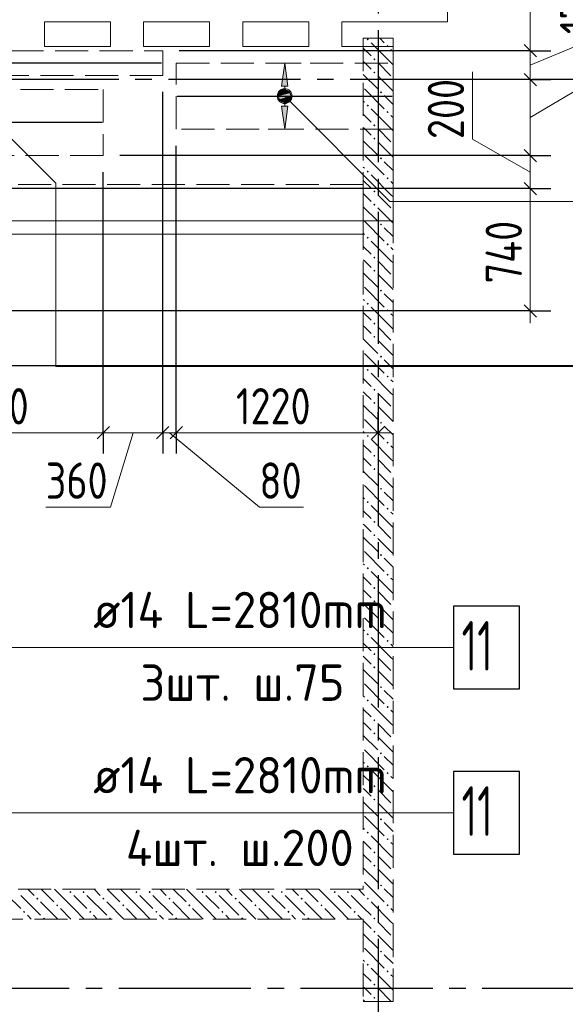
# Model space of a CAD drawing. Header units: millimetres. Extents: x 0 to 43617, y 0 to 29700.
# Tile 6 of 16: x 11860 to 15162, y 17854 to 23812. Entities that reach past the tile are written whole.
import ezdxf

# ---------------------------------------------------------------- set-up
doc = ezdxf.new("R2010")
doc.units = ezdxf.units.MM
doc.linetypes.add('______2', pattern=[270, 200, -70])
doc.linetypes.add('______5', pattern=[1100, 800, -100, 100, -100])
for name, color, linetype, lineweight in [('Standard', 7, 'Continuous', 25), ('ДОП Верх по Х', 7, 'Continuous', 25), ('ЖБ Балка Вышележаща', 7, 'Continuous', 35), ('ЖБ Балка Нижележащая', 7, 'Continuous', 35), ('ЖБ Перекрытие верхний уровень', 7, 'Continuous', 35), ('ЖБ Стена верхний уровень', 7, 'Continuous', 35), ('Оси', 40, '______5', 18), ('Позиционная метка номер позиции', 7, 'Continuous', 13), ('Примечания', 7, 'Continuous', 25)]:
    doc.layers.add(name, color=color, linetype=linetype, lineweight=lineweight)
doc.styles.add('GOST 2.304-81', font='txt')
doc.styles.add('ISOCPEUR', font='txt')

msp = doc.modelspace()

# ---------------------------------------------------------------- hatches: boundary and pattern name
at = {"layer": 'ДОП Верх по Х', "linetype": 'Continuous', "lineweight": 13, "transparency": 33554687}
for points in [[(13484, 23410), (13464, 23550), (13444, 23410)], [(13426.5, 23350), (13501.5, 23350), (13496.2, 23368.7)], [(13426.5, 23350), (13496.2, 23368.7), (13431.7, 23368.7)], [(13431.7, 23368.7), (13496.2, 23368.7), (13482.7, 23382.2)], [(13431.7, 23368.7), (13482.7, 23382.2), (13445.2, 23382.2)], [(13445.2, 23382.2), (13482.7, 23382.2), (13464, 23387.5)], [(13431.7, 23331.2), (13501.5, 23350), (13426.5, 23350)], [(13431.7, 23331.2), (13496.2, 23331.2), (13501.5, 23350)], [(13445.2, 23317.7), (13496.2, 23331.2), (13431.7, 23331.2)], [(13445.2, 23317.7), (13482.7, 23317.7), (13496.2, 23331.2)], [(13482.7, 23317.7), (13445.2, 23317.7), (13464, 23312.5)]]:
    msp.add_hatch(color=7, dxfattribs=at).paths.add_polyline_path(points)
msp.add_hatch(color=7, dxfattribs=at).paths.add_polyline_path([(13484, 23290), (13464, 23150), (13444, 23290)], flags=16)
at = {"layer": 'ЖБ Стена верхний уровень', "linetype": 'Continuous', "lineweight": 18, "transparency": 33554687}
for points in [[(13960.4, 23693.1), (13966.9, 23699.6), (13973.5, 23693.1), (13966.9, 23686.6)], [(14080.5, 23653.1), (14087, 23659.6), (14093.5, 23653.1), (14087, 23646.6)], [(14000.5, 23573.1), (14007, 23579.6), (14013.4, 23573.1), (14007, 23566.6)], [(14000.5, 23493.1), (14007, 23499.6), (14013.4, 23493.1), (14007, 23486.6)], [(14040.4, 23373.1), (14046.9, 23379.6), (14053.5, 23373.1), (14046.9, 23366.6)], [(13960.4, 23293.1), (13966.9, 23299.6), (13973.5, 23293.1), (13966.9, 23286.6)], [(14080.5, 23253.1), (14087, 23259.6), (14093.5, 23253.1), (14087, 23246.6)], [(14000.5, 23173.1), (14007, 23179.6), (14013.4, 23173.1), (14007, 23166.6)], [(14000.5, 23093.1), (14007, 23099.6), (14013.4, 23093.1), (14007, 23086.6)], [(14040.4, 22973.1), (14046.9, 22979.6), (14053.5, 22973.1), (14046.9, 22966.6)], [(13960.4, 22893.1), (13966.9, 22899.6), (13973.5, 22893.1), (13966.9, 22886.6)], [(14080.5, 22853.1), (14087, 22859.6), (14093.5, 22853.1), (14087, 22846.6)], [(14000.5, 22773.1), (14007, 22779.6), (14013.4, 22773.1), (14007, 22766.6)], [(14000.5, 22693.1), (14007, 22699.6), (14013.4, 22693.1), (14007, 22686.6)], [(14040.4, 22573.1), (14046.9, 22579.6), (14053.5, 22573.1), (14046.9, 22566.6)], [(13960.4, 22493.1), (13966.9, 22499.6), (13973.5, 22493.1), (13966.9, 22486.6)], [(14080.5, 22453.1), (14087, 22459.6), (14093.5, 22453.1), (14087, 22446.6)], [(14000.5, 22373.1), (14007, 22379.6), (14013.4, 22373.1), (14007, 22366.6)], [(14000.5, 22293.1), (14007, 22299.6), (14013.4, 22293.1), (14007, 22286.6)], [(14040.4, 22173.1), (14046.9, 22179.6), (14053.5, 22173.1), (14046.9, 22166.6)], [(13960.4, 22093.1), (13966.9, 22099.6), (13973.5, 22093.1), (13966.9, 22086.6)], [(14080.5, 22053.1), (14087, 22059.6), (14093.5, 22053.1), (14087, 22046.6)], [(14000.5, 21973.1), (14007, 21979.6), (14013.4, 21973.1), (14007, 21966.6)], [(14000.5, 21893.1), (14007, 21899.6), (14013.4, 21893.1), (14007, 21886.6)], [(14040.4, 21773.1), (14046.9, 21779.6), (14053.5, 21773.1), (14046.9, 21766.6)], [(13960.4, 21693.1), (13966.9, 21699.6), (13973.5, 21693.1), (13966.9, 21686.6)], [(14080.5, 21653.1), (14087, 21659.6), (14093.5, 21653.1), (14087, 21646.6)], [(14000.5, 21573.1), (14007, 21579.6), (14013.4, 21573.1), (14007, 21566.6)], [(14000.5, 21493.1), (14007, 21499.6), (14013.4, 21493.1), (14007, 21486.6)], [(14040.4, 21373.1), (14046.9, 21379.6), (14053.5, 21373.1), (14046.9, 21366.6)], [(13960.4, 21293.1), (13966.9, 21299.6), (13973.5, 21293.1), (13966.9, 21286.6)], [(14080.5, 21253.1), (14087, 21259.6), (14093.5, 21253.1), (14087, 21246.6)], [(14000.5, 21173.1), (14007, 21179.6), (14013.4, 21173.1), (14007, 21166.6)], [(14000.5, 21093.1), (14007, 21099.6), (14013.4, 21093.1), (14007, 21086.6)], [(14040.4, 20973.1), (14046.9, 20979.6), (14053.5, 20973.1), (14046.9, 20966.6)], [(13960.4, 20893.1), (13966.9, 20899.6), (13973.5, 20893.1), (13966.9, 20886.6)], [(14080.5, 20853.1), (14087, 20859.6), (14093.5, 20853.1), (14087, 20846.6)], [(14000.5, 20773.1), (14007, 20779.6), (14013.4, 20773.1), (14007, 20766.6)], [(14000.5, 20693.1), (14007, 20699.6), (14013.4, 20693.1), (14007, 20686.6)], [(14040.4, 20573.1), (14046.9, 20579.6), (14053.5, 20573.1), (14046.9, 20566.6)], [(13960.4, 20493.1), (13966.9, 20499.6), (13973.5, 20493.1), (13966.9, 20486.6)], [(14080.5, 20453.1), (14087, 20459.6), (14093.5, 20453.1), (14087, 20446.6)], [(14000.5, 20373.1), (14007, 20379.6), (14013.4, 20373.1), (14007, 20366.6)], [(14000.5, 20293.1), (14007, 20299.6), (14013.4, 20293.1), (14007, 20286.6)], [(14040.4, 20173.1), (14046.9, 20179.6), (14053.5, 20173.1), (14046.9, 20166.6)], [(13960.4, 20093.1), (13966.9, 20099.6), (13973.5, 20093.1), (13966.9, 20086.6)], [(14080.5, 20053.1), (14087, 20059.6), (14093.5, 20053.1), (14087, 20046.6)], [(14000.5, 19973.1), (14007, 19979.6), (14013.4, 19973.1), (14007, 19966.6)], [(14000.5, 19893.1), (14007, 19899.6), (14013.4, 19893.1), (14007, 19886.6)], [(14040.4, 19773.1), (14046.9, 19779.6), (14053.5, 19773.1), (14046.9, 19766.6)], [(13960.4, 19693.1), (13966.9, 19699.6), (13973.5, 19693.1), (13966.9, 19686.6)], [(14080.5, 19653.1), (14087, 19659.6), (14093.5, 19653.1), (14087, 19646.6)], [(14000.5, 19573.1), (14007, 19579.6), (14013.4, 19573.1), (14007, 19566.6)], [(14000.5, 19493.1), (14007, 19499.6), (14013.4, 19493.1), (14007, 19486.6)], [(14040.4, 19373.1), (14046.9, 19379.6), (14053.5, 19373.1), (14046.9, 19366.6)], [(13960.4, 19293.1), (13966.9, 19299.6), (13973.5, 19293.1), (13966.9, 19286.6)], [(14080.5, 19253.1), (14087, 19259.6), (14093.5, 19253.1), (14087, 19246.6)], [(14000.5, 19173.1), (14007, 19179.6), (14013.4, 19173.1), (14007, 19166.6)], [(14000.5, 19093.1), (14007, 19099.6), (14013.4, 19093.1), (14007, 19086.6)], [(14040.4, 18973.1), (14046.9, 18979.6), (14053.5, 18973.1), (14046.9, 18966.6)], [(13960.4, 18893.1), (13966.9, 18899.6), (13973.5, 18893.1), (13966.9, 18886.6)], [(14080.5, 18853.1), (14087, 18859.6), (14093.5, 18853.1), (14087, 18846.6)], [(14000.5, 18773.1), (14007, 18779.6), (14013.4, 18773.1), (14007, 18766.6)], [(14000.5, 18693.1), (14007, 18699.6), (14013.4, 18693.1), (14007, 18686.6)], [(12160.4, 18533.1), (12166.9, 18539.6), (12173.5, 18533.1), (12166.9, 18526.6)], [(12240.4, 18533.1), (12246.9, 18539.6), (12253.5, 18533.1), (12246.9, 18526.6)], [(12560.4, 18533.1), (12566.9, 18539.6), (12573.5, 18533.1), (12566.9, 18526.6)], [(12640.4, 18533.1), (12646.9, 18539.6), (12653.5, 18533.1), (12646.9, 18526.6)], [(12960.4, 18533.1), (12966.9, 18539.6), (12973.5, 18533.1), (12966.9, 18526.6)], [(13040.4, 18533.1), (13046.9, 18539.6), (13053.5, 18533.1), (13046.9, 18526.6)], [(13360.4, 18533.1), (13366.9, 18539.6), (13373.5, 18533.1), (13366.9, 18526.6)], [(13440.4, 18533.1), (13446.9, 18539.6), (13453.5, 18533.1), (13446.9, 18526.6)], [(13760.4, 18533.1), (13766.9, 18539.6), (13773.5, 18533.1), (13766.9, 18526.6)], [(13840.4, 18533.1), (13846.9, 18539.6), (13853.5, 18533.1), (13846.9, 18526.6)], [(14040.4, 18573.1), (14046.9, 18579.6), (14053.5, 18573.1), (14046.9, 18566.6)], [(11960.4, 18493.1), (11966.9, 18499.6), (11973.5, 18493.1), (11966.9, 18486.6)], [(12360.4, 18493.1), (12366.9, 18499.6), (12373.5, 18493.1), (12366.9, 18486.6)], [(12760.4, 18493.1), (12766.9, 18499.6), (12773.5, 18493.1), (12766.9, 18486.6)], [(13160.4, 18493.1), (13166.9, 18499.6), (13173.5, 18493.1), (13166.9, 18486.6)], [(13560.4, 18493.1), (13566.9, 18499.6), (13573.5, 18493.1), (13566.9, 18486.6)], [(13960.4, 18493.1), (13966.9, 18499.6), (13973.5, 18493.1), (13966.9, 18486.6)], [(11880.5, 18413.1), (11887, 18419.6), (11893.5, 18413.1), (11887, 18406.6)], [(12080.5, 18453.1), (12087, 18459.6), (12093.5, 18453.1), (12087, 18446.6)], [(12280.5, 18413.1), (12287, 18419.6), (12293.5, 18413.1), (12287, 18406.6)], [(12480.5, 18453.1), (12487, 18459.6), (12493.5, 18453.1), (12487, 18446.6)], [(12680.5, 18413.1), (12687, 18419.6), (12693.5, 18413.1), (12687, 18406.6)], [(12880.5, 18453.1), (12887, 18459.6), (12893.5, 18453.1), (12887, 18446.6)], [(13080.5, 18413.1), (13087, 18419.6), (13093.5, 18413.1), (13087, 18406.6)], [(13280.5, 18453.1), (13287, 18459.6), (13293.5, 18453.1), (13287, 18446.6)], [(13480.5, 18413.1), (13487, 18419.6), (13493.5, 18413.1), (13487, 18406.6)], [(13680.5, 18453.1), (13687, 18459.6), (13693.5, 18453.1), (13687, 18446.6)], [(13880.5, 18413.1), (13887, 18419.6), (13893.5, 18413.1), (13887, 18406.6)], [(14080.5, 18453.1), (14087, 18459.6), (14093.5, 18453.1), (14087, 18446.6)], [(12000.5, 18373.1), (12007, 18379.6), (12013.4, 18373.1), (12010.3, 18370), (12003.6, 18370)], [(12400.5, 18373.1), (12407, 18379.6), (12413.4, 18373.1), (12410.3, 18370), (12403.6, 18370)], [(12800.5, 18373.1), (12807, 18379.6), (12813.4, 18373.1), (12810.3, 18370), (12803.6, 18370)], [(13200.5, 18373.1), (13207, 18379.6), (13213.4, 18373.1), (13210.3, 18370), (13203.6, 18370)], [(13600.5, 18373.1), (13607, 18379.6), (13613.4, 18373.1), (13610.3, 18370), (13603.6, 18370)], [(14000.5, 18373.1), (14007, 18379.6), (14013.4, 18373.1), (14007, 18366.6)], [(14000.5, 18293.1), (14007, 18299.6), (14013.4, 18293.1), (14007, 18286.6)], [(14040.4, 18173.1), (14046.9, 18179.6), (14053.5, 18173.1), (14046.9, 18166.6)], [(13960.4, 18093.1), (13966.9, 18099.6), (13973.5, 18093.1), (13966.9, 18086.6)], [(14080.5, 18053.1), (14087, 18059.6), (14093.5, 18053.1), (14087, 18046.6)], [(14000.5, 17973.1), (14007, 17979.6), (14013.4, 17973.1), (14007, 17966.6)], [(14000.5, 17893.1), (14007, 17899.6), (14013.4, 17893.1), (14007, 17886.6)]]:
    msp.add_hatch(color=7, dxfattribs=at).paths.add_polyline_path(points, flags=16)
at = {"layer": 'Позиционная метка номер позиции', "linetype": 'Continuous', "lineweight": 13, "transparency": 33554687}
for points in [[(13420.7, 23361.5), (13452.5, 23393.3), (13432.2, 23381.8)], [(13452.5, 23393.3), (13420.7, 23361.5), (13420.7, 23338.5)], [(13452.5, 23393.3), (13420.7, 23338.5), (13475.5, 23393.3)], [(13475.5, 23393.3), (13420.7, 23338.5), (13432.2, 23318.2)], [(13475.5, 23393.3), (13432.2, 23318.2), (13495.8, 23381.8)], [(13495.8, 23381.8), (13432.2, 23318.2), (13452.5, 23306.7)], [(13495.8, 23381.8), (13452.5, 23306.7), (13507.3, 23361.5)], [(13507.3, 23361.5), (13452.5, 23306.7), (13475.5, 23306.7)], [(13507.3, 23361.5), (13475.5, 23306.7), (13507.3, 23338.5)], [(13507.3, 23338.5), (13475.5, 23306.7), (13495.8, 23318.2)]]:
    msp.add_hatch(color=7, dxfattribs=at).paths.add_polyline_path(points)

# ---------------------------------------------------------------- linework, layer by layer
at = {"layer": 'Standard', "color": 7, "linetype": 'Continuous', "lineweight": 13, "transparency": 33554687}
for p, q in [((14950, 23625), (14950, 24650)), ((14950, 23220), (15800, 23725)), ((14950, 23537.5), (15400, 23725)), ((14950, 23450), (14950, 23625)), ((14600, 23090), (14600, 23496.6)), ((14950, 22990), (14950, 23450)), ((14950, 22890), (14600, 23090)), ((14950, 22790), (14950, 22990)), ((14950, 22050), (14950, 21975)), ((12366.3, 21313), (11054.3, 21313)), ((12546.2, 21313), (12408.9, 20863)), ((12767, 21313), (13311.4, 20863)), ((14030, 21313), (14105, 21313)), ((12408.9, 20863), (12017.9, 20863)), ((13311.4, 20863), (13577.3, 20863))]:
    msp.add_line(p, q, dxfattribs=at)
at = {"layer": 'Standard', "color": 7, "linetype": 'Continuous', "lineweight": 25, "transparency": 33554687}
for p, q in [((14987.5, 23587.5), (14912.5, 23662.5)), ((14987.5, 23412.5), (14912.5, 23487.5)), ((14987.5, 22952.5), (14912.5, 23027.5)), ((14987.5, 22752.5), (14912.5, 22827.5)), ((14987.5, 22012.5), (14912.5, 22087.5)), ((12403.8, 21350.5), (12328.8, 21275.5)), ((12763.5, 21350.5), (12688.5, 21275.5)), ((12845.5, 21350.5), (12770.5, 21275.5)), ((14067.5, 21350.5), (13992.5, 21275.5))]:
    msp.add_line(p, q, dxfattribs=at)
at = {"layer": 'Standard', "color": 251, "linetype": 'Continuous', "lineweight": -3, "true_color": 0x656565, "transparency": 33554687}
for p, q in [((14950, 23625), (14825, 23625)), ((14950, 23625), (15075, 23625)), ((14950, 23450), (14825, 23450)), ((14950, 23450), (15075, 23450)), ((14950, 22990), (14825, 22990)), ((14950, 22990), (15075, 22990)), ((14950, 22790), (14825, 22790)), ((14950, 22790), (15075, 22790)), ((14950, 22050), (10946, 22050)), ((14950, 22050), (14825, 22050)), ((14950, 22050), (15075, 22050)), ((12366.3, 21313), (12366.3, 21438)), ((12726, 21313), (12726, 21438)), ((12808, 21313), (12808, 21438)), ((14030, 21313), (14030, 21438)), ((12366.3, 21313), (12366.3, 21188)), ((12726, 21313), (12726, 21188)), ((12808, 21313), (12808, 21188)), ((14030, 21313), (14030, 21188)), ((14030, 21313), (14030, 21313))]:
    msp.add_line(p, q, dxfattribs=at)
at = {"layer": 'Standard', "color": 254, "linetype": 'Continuous', "lineweight": 25, "true_color": 0xc4c4ff, "transparency": 33554687}
msp.add_lwpolyline([(5701, 21719), (35254, 21719), (35254, 25231), (5701, 25231), (5701, 21719)], dxfattribs=at)
at = {"layer": 'Standard', "color": 251, "linetype": 'Continuous', "lineweight": -3, "true_color": 0x656565, "transparency": 33554687}
for points in [[(14950, 23625), (14933, 23625), (14933, 23625), (14766, 23625), (14766, 23625), (14684.9, 23625), (14684.9, 23625), (12826, 23625)], [(14950, 23450), (14933, 23450), (14933, 23450), (14786.3, 23450), (14786.3, 23450), (14715, 23450), (14715, 23450), (14639.1, 23450)], [(12726, 21313), (12726, 21330), (12726, 21330), (12726, 21330), (12726, 21330), (12726, 21330), (12726, 21330), (12726, 21330), (12726, 21330), (12726, 21330), (12726, 21330), (12726, 23375)], [(12808, 21313), (12808, 21330), (12808, 21330), (12808, 21330), (12808, 21330), (12808, 21330), (12808, 21330), (12808, 21330), (12808, 21330), (12808, 21330), (12808, 21330), (12808, 23050)], [(14950, 22990), (14933, 22990), (14933, 22990), (14839.6, 22990), (14839.6, 22990), (14794.2, 22990), (14794.2, 22990), (14609.8, 22990), (14609.8, 22990), (12466.3, 22990)], [(12366.3, 21313), (12366.3, 21330), (12366.3, 21330), (12366.3, 21330), (12366.3, 21330), (12366.3, 21330), (12366.3, 21330), (12366.3, 21330), (12366.3, 21330), (12366.3, 21330), (12366.3, 21330), (12366.3, 22890)], [(14950, 22790), (14933, 22790), (14933, 22790), (14862.7, 22790), (14862.7, 22790), (14828.6, 22790), (14828.6, 22790), (14690, 22790), (14690, 22790), (10004.3, 22790)]]:
    msp.add_lwpolyline(points, dxfattribs=at)
at = {"layer": 'Standard', "color": 7, "linetype": 'Continuous', "lineweight": 13, "transparency": 33554687}
for points in [[(14950, 22050), (14950, 22117.6), (14950, 22117.6), (14950, 22175.9), (14950, 22175.9), (14950, 22237.4), (14950, 22237.4), (14950, 22790)], [(12726, 21313), (12589.6, 21313), (12589.6, 21313), (12459.8, 21313), (12459.8, 21313), (12416.2, 21313), (12416.2, 21313), (12366.3, 21313)], [(12808, 21313), (12736.9, 21313), (12736.9, 21313), (12726, 21313)], [(14030, 21313), (13071.1, 21313), (13071.1, 21313), (12959, 21313), (12959, 21313), (12879, 21313), (12879, 21313), (12808, 21313)]]:
    msp.add_lwpolyline(points, dxfattribs=at)
at = {"layer": 'ДОП Верх по Х', "color": 7, "linetype": 'Continuous', "lineweight": 25, "transparency": 33554687}
for p, q in [((12719, 23550), (9921, 23550)), ((12814, 23350), (14114, 23350)), ((12360.3, 23190), (11060.3, 23190))]:
    msp.add_line(p, q, dxfattribs=at)
at = {"layer": 'ДОП Верх по Х', "color": 251, "linetype": 'Continuous', "lineweight": 13, "true_color": 0x494949, "transparency": 33554687}
for p, q in [((13464, 23550), (13364, 23550)), ((13464, 23550), (13444, 23410)), ((13484, 23410), (13464, 23550)), ((13464, 23550), (13564, 23550)), ((13464, 23550), (13464, 23550)), ((13444, 23410), (13484, 23410)), ((13464, 23380), (13464, 23410)), ((13426.5, 23350), (13426.5, 23350)), ((13464, 23290), (13464, 23320)), ((13501.5, 23350), (13501.5, 23350)), ((13464, 23150), (13444, 23290)), ((13444, 23290), (13484, 23290)), ((13484, 23290), (13464, 23150)), ((13464, 23150), (13364, 23150)), ((13464, 23150), (13564, 23150)), ((13464, 23150), (13464, 23150))]:
    msp.add_line(p, q, dxfattribs=at)
at = {"layer": 'ДОП Верх по Х', "color": 7, "linetype": 'Continuous', "lineweight": 13, "transparency": 33554687}
for p, q in [((12285, 20013), (14349, 20013)), ((12285, 19013), (14349, 19013))]:
    msp.add_line(p, q, dxfattribs=at)
at = {"layer": 'ДОП Верх по Х', "color": 7, "linetype": 'Continuous', "lineweight": 25, "transparency": 33554687}
for points in [[(14485, 19763), (14885, 19763), (14885, 20263), (14485, 20263), (14485, 19763)], [(14485, 18763), (14885, 18763), (14885, 19263), (14485, 19263), (14485, 18763)]]:
    msp.add_lwpolyline(points, dxfattribs=at)
at = {"layer": 'ДОП Верх по Х', "color": 251, "linetype": 'Continuous', "lineweight": 13, "true_color": 0x494949, "transparency": 33554687}
msp.add_circle((13464, 23350), 37.5, dxfattribs=at)
at = {"layer": 'ЖБ Балка Вышележаща', "color": 7, "linetype": 'Continuous', "lineweight": 18, "transparency": 33554687}
for p, q in [((13940, 22515), (13940, 22595)), ((11410, 22515), (13940, 22515))]:
    msp.add_line(p, q, dxfattribs=at)
at = {"layer": 'ЖБ Балка Нижележащая', "color": 251, "linetype": '______2', "lineweight": 18, "true_color": 0x656565, "transparency": 33554687}
for p, q in [((13940, 22815), (11410, 22815)), ((13940, 22595), (13940, 22815))]:
    msp.add_line(p, q, dxfattribs=at)
at = {"layer": 'ЖБ Перекрытие верхний уровень', "color": 7, "linetype": 'Continuous', "lineweight": 18, "transparency": 33554687}
for p, q in [((14450, 23800), (14450, 25400)), ((12010, 23650), (12010, 23800)), ((12010, 23800), (12410, 23800)), ((12410, 23800), (12410, 23650)), ((12610, 23650), (12610, 23800)), ((12610, 23800), (13010, 23800)), ((13010, 23800), (13010, 23650)), ((13210, 23650), (13210, 23800)), ((13210, 23800), (13610, 23800)), ((13610, 23800), (13610, 23650)), ((13810, 23650), (13810, 23800)), ((13810, 23800), (14450, 23800)), ((12410, 23650), (12010, 23650)), ((13010, 23650), (12610, 23650)), ((13610, 23650), (13210, 23650)), ((14120, 23650), (13810, 23650)), ((14120, 22595), (14120, 23650)), ((11410, 22595), (14120, 22595))]:
    msp.add_line(p, q, dxfattribs=at)
at = {"layer": 'ЖБ Стена верхний уровень', "color": 251, "linetype": '______2', "lineweight": 13, "true_color": 0x656565, "transparency": 33554687}
for p, q in [((13940, 23700), (13940, 18550)), ((14120, 23700), (13940, 23700)), ((14120, 17870), (14120, 23700)), ((13940, 18550), (11410, 18550)), ((11410, 18370), (13940, 18370)), ((13940, 18370), (13940, 17870)), ((13940, 17870), (14120, 17870))]:
    msp.add_line(p, q, dxfattribs=at)
at = {"layer": 'ЖБ Стена верхний уровень', "color": 9, "linetype": 'Continuous', "lineweight": 18, "true_color": 0xc7c7c7, "transparency": 33554687}
for p, q in [((14107, 23553.1), (13987, 23673.1)), ((14040.1, 23700), (14066.9, 23673.1)), ((13940, 23640.1), (13987, 23593.1)), ((14107, 23633.1), (14120, 23620.1)), ((13946.9, 23553.1), (13940, 23560.1)), ((13987, 23513.1), (13946.9, 23553.1)), ((14026.9, 23553.1), (14107, 23473.1)), ((14107, 23553.1), (14120, 23540.1)), ((13940, 23480.1), (14026.9, 23393.1)), ((14026.9, 23473.1), (14120, 23380.1)), ((13946.9, 23393.1), (14066.9, 23273.1)), ((13940, 23320.1), (13946.9, 23313.1)), ((14120, 23300.1), (14066.9, 23353.1)), ((13940, 23240.1), (13987, 23193.1)), ((14107, 23153.1), (13987, 23273.1)), ((14107, 23233.1), (14120, 23220.1)), ((13946.9, 23153.1), (13940, 23160.1)), ((13987, 23113.1), (13946.9, 23153.1)), ((14026.9, 23153.1), (14107, 23073.1)), ((14107, 23153.1), (14120, 23140.1)), ((13940, 23080.1), (14026.9, 22993.1)), ((14026.9, 23073.1), (14120, 22980.1)), ((13946.9, 22993.1), (14066.9, 22873.1)), ((14120, 22900.1), (14066.9, 22953.1)), ((13940, 22920.1), (13946.9, 22913.1)), ((13940, 22840.1), (13987, 22793.1)), ((14107, 22753.1), (13987, 22873.1)), ((14107, 22833.1), (14120, 22820.1)), ((13946.9, 22753.1), (13940, 22760.1)), ((13987, 22713.1), (13946.9, 22753.1)), ((14026.9, 22753.1), (14107, 22673.1)), ((14107, 22753.1), (14120, 22740.1)), ((13940, 22680.1), (14026.9, 22593.1)), ((14026.9, 22673.1), (14120, 22580.1)), ((13946.9, 22593.1), (14066.9, 22473.1)), ((14120, 22500.1), (14066.9, 22553.1)), ((13940, 22520.1), (13946.9, 22513.1)), ((14107, 22353.1), (13987, 22473.1)), ((13940, 22440.1), (13987, 22393.1)), ((14107, 22433.1), (14120, 22420.1)), ((13946.9, 22353.1), (13940, 22360.1)), ((13987, 22313.1), (13946.9, 22353.1)), ((14026.9, 22353.1), (14107, 22273.1)), ((14107, 22353.1), (14120, 22340.1)), ((13940, 22280.1), (14026.9, 22193.1)), ((14026.9, 22273.1), (14120, 22180.1)), ((13946.9, 22193.1), (14066.9, 22073.1)), ((13940, 22120.1), (13946.9, 22113.1)), ((14120, 22100.1), (14066.9, 22153.1)), ((14107, 21953.1), (13987, 22073.1)), ((13940, 22040.1), (13987, 21993.1)), ((14107, 22033.1), (14120, 22020.1)), ((13946.9, 21953.1), (13940, 21960.1)), ((13987, 21913.1), (13946.9, 21953.1)), ((14026.9, 21953.1), (14107, 21873.1)), ((14107, 21953.1), (14120, 21940.1)), ((13940, 21880.1), (14026.9, 21793.1)), ((14026.9, 21873.1), (14120, 21780.1)), ((13946.9, 21793.1), (14066.9, 21673.1)), ((14120, 21700.1), (14066.9, 21753.1)), ((13940, 21720.1), (13946.9, 21713.1)), ((13940, 21640.1), (13987, 21593.1)), ((14107, 21553.1), (13987, 21673.1)), ((14107, 21633.1), (14120, 21620.1)), ((13946.9, 21553.1), (13940, 21560.1)), ((13987, 21513.1), (13946.9, 21553.1)), ((14026.9, 21553.1), (14107, 21473.1)), ((14107, 21553.1), (14120, 21540.1)), ((13940, 21480.1), (14026.9, 21393.1)), ((14026.9, 21473.1), (14120, 21380.1)), ((13946.9, 21393.1), (14066.9, 21273.1)), ((14120, 21300.1), (14066.9, 21353.1)), ((13940, 21320.1), (13946.9, 21313.1)), ((14107, 21153.1), (13987, 21273.1)), ((13940, 21240.1), (13987, 21193.1)), ((14107, 21233.1), (14120, 21220.1)), ((13946.9, 21153.1), (13940, 21160.1)), ((13987, 21113.1), (13946.9, 21153.1)), ((14026.9, 21153.1), (14107, 21073.1)), ((14107, 21153.1), (14120, 21140.1)), ((13940, 21080.1), (14026.9, 20993.1)), ((14026.9, 21073.1), (14120, 20980.1)), ((13946.9, 20993.1), (14066.9, 20873.1)), ((13940, 20920.1), (13946.9, 20913.1)), ((14120, 20900.1), (14066.9, 20953.1)), ((14107, 20753.1), (13987, 20873.1)), ((13940, 20840.1), (13987, 20793.1)), ((14107, 20833.1), (14120, 20820.1)), ((13946.9, 20753.1), (13940, 20760.1)), ((13987, 20713.1), (13946.9, 20753.1)), ((14026.9, 20753.1), (14107, 20673.1)), ((14107, 20753.1), (14120, 20740.1)), ((13940, 20680.1), (14026.9, 20593.1)), ((14026.9, 20673.1), (14120, 20580.1)), ((13946.9, 20593.1), (14066.9, 20473.1)), ((13940, 20520.1), (13946.9, 20513.1)), ((14120, 20500.1), (14066.9, 20553.1)), ((13940, 20440.1), (13987, 20393.1)), ((14107, 20353.1), (13987, 20473.1)), ((14107, 20433.1), (14120, 20420.1)), ((13946.9, 20353.1), (13940, 20360.1)), ((13987, 20313.1), (13946.9, 20353.1)), ((14026.9, 20353.1), (14107, 20273.1)), ((14107, 20353.1), (14120, 20340.1)), ((13940, 20280.1), (14026.9, 20193.1)), ((14026.9, 20273.1), (14120, 20180.1)), ((13946.9, 20193.1), (14066.9, 20073.1)), ((14120, 20100.1), (14066.9, 20153.1)), ((13940, 20120.1), (13946.9, 20113.1)), ((13940, 20040.1), (13987, 19993.1)), ((14107, 19953.1), (13987, 20073.1)), ((14107, 20033.1), (14120, 20020.1)), ((13946.9, 19953.1), (13940, 19960.1)), ((13987, 19913.1), (13946.9, 19953.1)), ((14026.9, 19953.1), (14107, 19873.1)), ((14107, 19953.1), (14120, 19940.1)), ((13940, 19880.1), (14026.9, 19793.1)), ((14026.9, 19873.1), (14120, 19780.1)), ((13946.9, 19793.1), (14066.9, 19673.1)), ((14120, 19700.1), (14066.9, 19753.1)), ((13940, 19720.1), (13946.9, 19713.1)), ((14107, 19553.1), (13987, 19673.1)), ((13940, 19640.1), (13987, 19593.1)), ((14107, 19633.1), (14120, 19620.1)), ((13946.9, 19553.1), (13940, 19560.1)), ((13987, 19513.1), (13946.9, 19553.1)), ((14026.9, 19553.1), (14107, 19473.1)), ((14107, 19553.1), (14120, 19540.1)), ((13940, 19480.1), (14026.9, 19393.1)), ((14026.9, 19473.1), (14120, 19380.1)), ((13946.9, 19393.1), (14066.9, 19273.1)), ((13940, 19320.1), (13946.9, 19313.1)), ((14120, 19300.1), (14066.9, 19353.1)), ((14107, 19153.1), (13987, 19273.1)), ((13940, 19240.1), (13987, 19193.1)), ((14107, 19233.1), (14120, 19220.1)), ((13946.9, 19153.1), (13940, 19160.1)), ((13987, 19113.1), (13946.9, 19153.1)), ((14026.9, 19153.1), (14107, 19073.1)), ((14107, 19153.1), (14120, 19140.1)), ((13940, 19080.1), (14026.9, 18993.1)), ((14026.9, 19073.1), (14120, 18980.1)), ((13946.9, 18993.1), (14066.9, 18873.1)), ((14120, 18900.1), (14066.9, 18953.1)), ((13940, 18920.1), (13946.9, 18913.1)), ((13940, 18840.1), (13987, 18793.1)), ((14107, 18753.1), (13987, 18873.1)), ((14107, 18833.1), (14120, 18820.1)), ((13946.9, 18753.1), (13940, 18760.1)), ((13987, 18713.1), (13946.9, 18753.1)), ((14026.9, 18753.1), (14107, 18673.1)), ((14107, 18753.1), (14120, 18740.1)), ((13940, 18680.1), (14026.9, 18593.1)), ((14026.9, 18673.1), (14120, 18580.1)), ((13946.9, 18593.1), (14066.9, 18473.1)), ((11910.1, 18550), (11946.9, 18513.1)), ((11990.1, 18550), (12066.9, 18473.1)), ((12187, 18433.1), (12070.1, 18550)), ((12310.1, 18550), (12346.9, 18513.1)), ((12390.1, 18550), (12466.9, 18473.1)), ((12587, 18433.1), (12470.1, 18550)), ((12710.1, 18550), (12746.9, 18513.1)), ((12790.1, 18550), (12866.9, 18473.1)), ((12987, 18433.1), (12870.1, 18550)), ((13110.1, 18550), (13146.9, 18513.1)), ((13190.1, 18550), (13266.9, 18473.1)), ((13387, 18433.1), (13270.1, 18550)), ((13510.1, 18550), (13546.9, 18513.1)), ((13590.1, 18550), (13666.9, 18473.1)), ((13787, 18433.1), (13670.1, 18550)), ((13910.1, 18550), (13940, 18520.1)), ((14120, 18500.1), (14066.9, 18553.1)), ((11787, 18513.1), (11866.9, 18433.1)), ((11866.9, 18513.1), (11987, 18393.1)), ((12090.1, 18370), (11987, 18473.1)), ((12187, 18513.1), (12266.9, 18433.1)), ((12266.9, 18513.1), (12387, 18393.1)), ((12490.1, 18370), (12387, 18473.1)), ((12587, 18513.1), (12666.9, 18433.1)), ((12666.9, 18513.1), (12787, 18393.1)), ((12890.1, 18370), (12787, 18473.1)), ((12987, 18513.1), (13066.9, 18433.1)), ((13066.9, 18513.1), (13187, 18393.1)), ((13290.1, 18370), (13187, 18473.1)), ((13387, 18513.1), (13466.9, 18433.1)), ((13466.9, 18513.1), (13587, 18393.1)), ((13690.1, 18370), (13587, 18473.1)), ((13787, 18513.1), (13866.9, 18433.1)), ((13866.9, 18513.1), (13940, 18440.1)), ((13940, 18520.1), (13946.9, 18513.1)), ((14107, 18353.1), (13987, 18473.1)), ((12107, 18433.1), (12170.1, 18370)), ((12187, 18433.1), (12250.1, 18370)), ((12507, 18433.1), (12570.1, 18370)), ((12587, 18433.1), (12650.1, 18370)), ((12907, 18433.1), (12970.1, 18370)), ((12987, 18433.1), (13050.1, 18370)), ((13307, 18433.1), (13370.1, 18370)), ((13387, 18433.1), (13450.1, 18370)), ((13707, 18433.1), (13770.1, 18370)), ((13787, 18433.1), (13850.1, 18370)), ((13940, 18440.1), (13987, 18393.1)), ((14107, 18433.1), (14120, 18420.1)), ((11930.1, 18370), (11907, 18393.1)), ((12330.1, 18370), (12307, 18393.1)), ((12730.1, 18370), (12707, 18393.1)), ((13130.1, 18370), (13107, 18393.1)), ((13530.1, 18370), (13507, 18393.1)), ((13930.1, 18370), (13907, 18393.1)), ((13946.9, 18353.1), (13940, 18360.1)), ((13987, 18313.1), (13946.9, 18353.1)), ((14026.9, 18353.1), (14107, 18273.1)), ((14107, 18353.1), (14120, 18340.1)), ((13940, 18280.1), (14026.9, 18193.1)), ((14026.9, 18273.1), (14120, 18180.1)), ((13946.9, 18193.1), (14066.9, 18073.1)), ((13940, 18120.1), (13946.9, 18113.1)), ((14120, 18100.1), (14066.9, 18153.1)), ((14107, 17953.1), (13987, 18073.1)), ((13940, 18040.1), (13987, 17993.1)), ((14107, 18033.1), (14120, 18020.1)), ((13946.9, 17953.1), (13940, 17960.1)), ((13987, 17913.1), (13946.9, 17953.1)), ((14026.9, 17953.1), (14107, 17873.1)), ((14107, 17953.1), (14120, 17940.1)), ((13940, 17880.1), (13950.1, 17870)), ((14026.9, 17873.1), (14030.1, 17870))]:
    msp.add_line(p, q, dxfattribs=at)
at = {"layer": 'Оси', "color": 8, "linetype": '______5', "lineweight": -3, "transparency": 33554687}
for p, q in [((14030, 25950), (14030, 15450)), ((35560, 23450), (3600, 23450)), ((35560, 23450), (3600, 23450)), ((35260, 17950), (3600, 17950))]:
    msp.add_line(p, q, dxfattribs=at)
at = {"layer": 'Позиционная метка номер позиции', "color": 7, "linetype": 'Continuous', "lineweight": 13, "transparency": 33554687}
for p, q in [((13432.2, 23381.8), (13432.2, 23381.8)), ((13495.8, 23381.8), (13495.8, 23381.8)), ((13432.2, 23318.2), (13432.2, 23318.2)), ((13495.8, 23318.2), (13495.8, 23318.2))]:
    msp.add_line(p, q, dxfattribs=at)
for points in [[(10721, 23550), (11596.4, 22674.7), (11596.4, 20013), (14485, 20013)], [(13464, 23350), (14101, 22713), (17450, 22713)], [(11710.3, 23190), (12078, 22822.3), (12078, 21713), (17450, 21713)], [(10310, 22450), (10766.7, 21993.3), (10766.7, 19013), (14485, 19013)]]:
    msp.add_lwpolyline(points, dxfattribs=at)
msp.add_circle((13464, 23350), 45, dxfattribs=at)
at = {"layer": 'Примечания', "color": 7, "linetype": '______2', "lineweight": 18, "transparency": 33554687}
for p, q in [((9914, 23625), (12726, 23625)), ((12726, 23625), (12726, 23475)), ((12808, 23150), (12808, 23550)), ((12808, 23550), (14120, 23550)), ((14120, 23550), (14120, 23150)), ((12726, 23475), (9914, 23475)), ((11054.3, 23390), (12366.3, 23390)), ((12366.3, 23390), (12366.3, 22990)), ((14120, 23150), (12808, 23150)), ((12366.3, 22990), (11054.3, 22990))]:
    msp.add_line(p, q, dxfattribs=at)

# ---------------------------------------------------------------- texts
at = {"layer": 'Standard', "color": 7, "linetype": 'Continuous', "lineweight": 25, "transparency": 33554687, "char_height": 220, "attachment_point": 7, "rotation": 90, "style": 'GOST 2.304-81'}
for s, insert, width in [('175', (15350, 23725), 469.509), ('200', (14550, 23090), 531.96), ('740', (14900, 22216.7), 531.96)]:
    msp.add_mtext(s, dxfattribs=dict(at, insert=insert, width=width))
at = {"layer": 'Standard', "color": 7, "linetype": 'Continuous', "lineweight": 25, "transparency": 33554687, "char_height": 220, "attachment_point": 7, "style": 'GOST 2.304-81'}
for s, insert, width in [('1310', (11491.4, 21363), 563.278), ('1220', (13168.8, 21363), 625.741), ('360', (12017.9, 20913), 516.39), ('80', (13311.4, 20913), 391.311)]:
    msp.add_mtext(s, dxfattribs=dict(at, insert=insert, width=width))
at = {"layer": 'ДОП Верх по Х', "color": 7, "linetype": 'Continuous', "lineweight": 13, "transparency": 33554687, "attachment_point": 7, "style": 'ISOCPEUR'}
for s, insert, char_height, width in [('\\W0.94;ø14 L=2810mm ', (12305, 20130.3), 220, 2126.501), ('\\W0.63;11', (14535, 19873), 300, 393.75), ('\\W0.97;3шт. ш.75 ', (12591, 19690.3), 220, 1558.151), ('\\W0.94;ø14 L=2810mm ', (12305, 19130.3), 220, 2126.501), ('\\W0.63;11', (14535, 18873), 300, 393.75), ('\\W0.97;4шт. ш.200 ', (12503, 18690.3), 220, 1734.406)]:
    msp.add_mtext(s, dxfattribs=dict(at, insert=insert, char_height=char_height, width=width))

doc.saveas('drawing.dxf')
